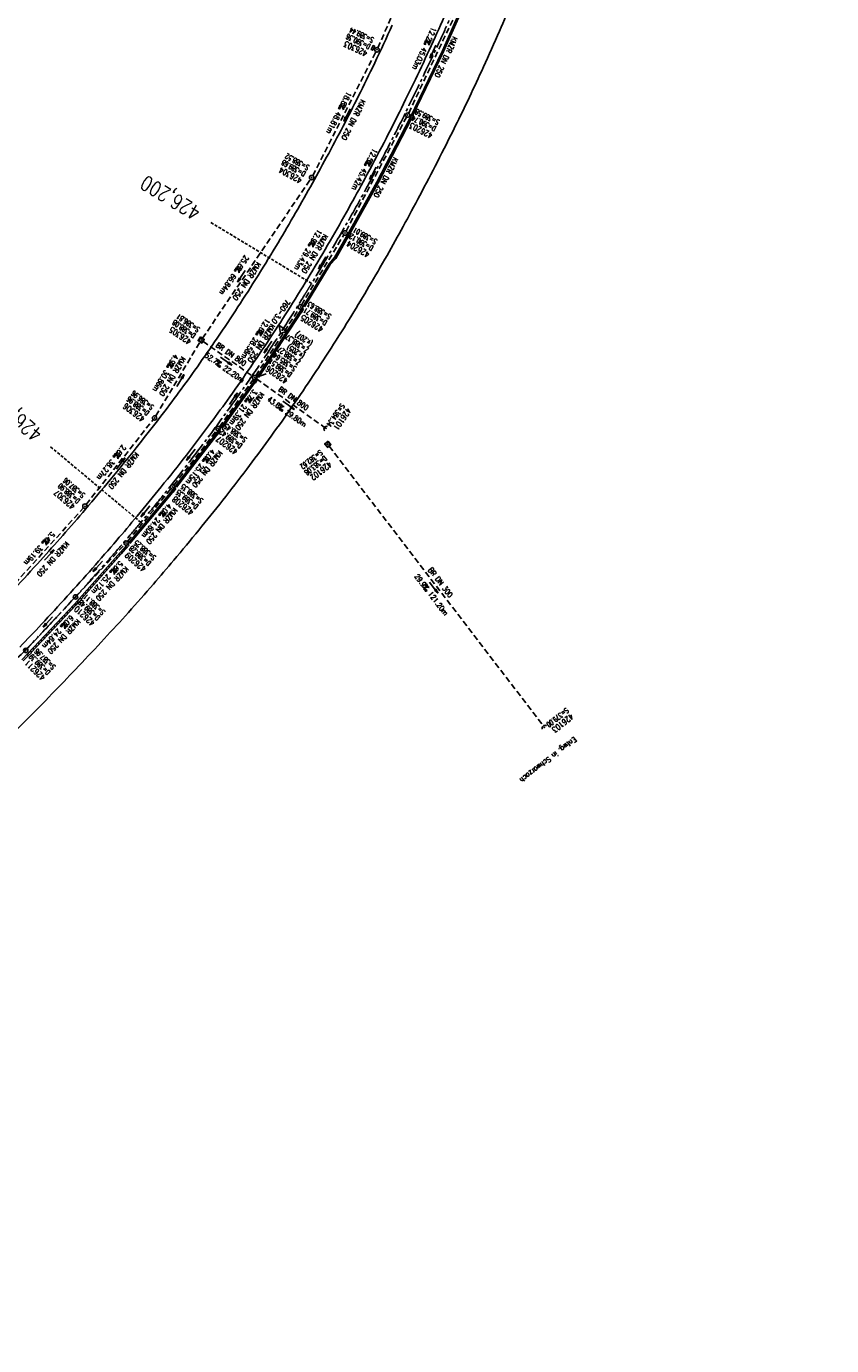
# Model space of a CAD drawing. Extents: x 450316 to 454644, y 428795 to 436505.
# Tile 89 of 256: x 453643 to 453917, y 431279 to 431728. Entities that reach past the tile are written whole.
import ezdxf
from ezdxf.enums import TextEntityAlignment as Align

# ---------------------------------------------------------------- set-up
doc = ezdxf.new("R2010")
doc.units = 0
doc.header["$LTSCALE"] = 2
doc.header["$MEASUREMENT"] = 0
for name, pattern in [('ACHSE', [5.5, 4, -0.5, 0.5, -0.5]), ('AUSGEZOGEN', [0]), ('GESTRICH-X2', [1.5, 1, -0.5]), ('GESTRICHELT', [0.75, 0.5, -0.25])]:
    doc.linetypes.add(name, pattern=pattern)
doc.layers.get('0').update_dxf_attribs({"linetype": 'CONTINUOUS'})
for name, color, linetype in [('13', 7, 'CONTINUOUS'), ('ACHSETOP', 1, 'ACHSE'), ('FBR', 8, 'CONTINUOUS'), ('HEKTOM', 1, 'GESTRICHELT'), ('KANAL', 7, 'GESTRICH-X2'), ('Netzknoten_PKT', 7, 'CONTINUOUS'), ('Netzknoten_PKT-NR', 7, 'CONTINUOUS'), ('Netzknoten_SIGNATUR', 7, 'CONTINUOUS'), ('PFEIL', 7, 'CONTINUOUS'), ('RINNE', 8, 'CONTINUOUS'), ('SCHACHTNR', 6, 'CONTINUOUS'), ('SCHRIFT', 7, 'AUSGEZOGEN'), ('SCHSYMBOL', 7, 'CONTINUOUS'), ('TEXTO', 4, 'CONTINUOUS'), ('TEXTU', 4, 'CONTINUOUS')]:
    doc.layers.add(name, color=color, linetype=linetype)
doc.styles.add('ROMANS', font='romans.shx', dxfattribs={"width": 0.8})

# ---------------------------------------------------------------- blocks, each defined once
blk = doc.blocks.new('40')
at = {"color": 0}
blk.add_arc((0.02, 0.31), 0.91, 192.5363, 347.4637, dxfattribs=at)
blk.add_point((0, 0), dxfattribs=at)
blk = doc.blocks.new('PROM')
blk.add_line((1.57, 1.82), (0.02, 0.02))
for centre, radius in [((0.32, 1.51), 0.317), ((0.94, 0.29), 0.283), ((1.64, 0.29), 0.283)]:
    blk.add_circle(centre, radius)
blk.add_arc((0.99, 2.68), 1.03, 239.1414, 303.3549)
blk = doc.blocks.new('PFEIL2')
at = {"color": 0}
for p, q in [((0.88, 0), (-2.4, -0.01)), ((0.88, -0.27), (0.88, 0.28)), ((0.88, 0.28), (2.43, 0.01)), ((0.91, 0.27), (0.88, 0.26)), ((0.97, 0.26), (0.88, 0.25)), ((1.02, 0.25), (0.88, 0.23)), ((1.07, 0.24), (0.88, 0.21)), ((1.13, 0.23), (0.88, 0.19)), ((1.18, 0.22), (0.88, 0.17)), ((1.24, 0.21), (0.88, 0.15)), ((1.29, 0.21), (0.88, 0.14)), ((1.34, 0.2), (0.88, 0.12)), ((1.4, 0.19), (0.88, 0.1)), ((1.45, 0.18), (0.88, 0.08)), ((1.51, 0.17), (0.88, 0.06)), ((1.56, 0.16), (0.88, 0.04)), ((1.61, 0.15), (0.88, 0.02)), ((1.67, 0.14), (0.88, 0.01)), ((1.72, 0.13), (0.88, -0.01)), ((1.78, 0.12), (0.88, -0.03)), ((1.83, 0.11), (0.88, -0.05)), ((1.88, 0.1), (0.88, -0.07)), ((1.94, 0.09), (0.88, -0.09)), ((2.05, 0.08), (0.88, -0.12)), ((1.99, 0.08), (0.88, -0.11)), ((2.1, 0.07), (0.88, -0.14)), ((2.15, 0.06), (0.88, -0.16)), ((2.21, 0.05), (0.88, -0.18)), ((2.26, 0.04), (0.88, -0.2)), ((2.32, 0.03), (0.88, -0.22)), ((2.37, 0.02), (0.88, -0.23)), ((2.42, 0.01), (0.88, -0.25)), ((2.43, 0.01), (0.88, -0.27))]:
    blk.add_line(p, q, dxfattribs=at)
blk = doc.blocks.new('20')
blk.add_lwpolyline([(-0.75, -0.75), (0.75, -0.75), (0.75, 0.75), (-0.75, 0.75)], close=True)
blk.add_circle((0, 0), 0.676)
blk.add_point((0, 0))
blk = doc.blocks.new('GST')
at = {"color": 0}
blk.add_circle((0, 0), 0.75, dxfattribs=at)
blk.add_point((0, 0), dxfattribs=at)
blk = doc.blocks.new('17')
blk.add_lwpolyline([(-0.76, -1.22), (0.75, -1.22), (0.75, -1.8), (-0.76, -1.8)], close=True)
blk.add_blockref('GST', (0, 0))
blk = doc.blocks.new('10')
blk.add_blockref('GST', (0, 0))
blk = doc.blocks.new('30S')
at = {"color": 0}
for p, q in [((-0.75, -0.58), (-0.75, 0)), ((-0.75, 0), (0.75, 0)), ((0.75, 0), (0.75, -0.58)), ((0.75, -0.58), (-0.75, -0.58))]:
    blk.add_line(p, q, dxfattribs=at)
blk.add_point((0, 0), dxfattribs=at)
blk = doc.blocks.new('13')
blk.add_lwpolyline([(0.76, 1.22), (-0.75, 1.22), (-0.75, 1.8), (0.76, 1.8)], close=True)
at = {"rotation": 180}
blk.add_blockref('GST', (0, 0), dxfattribs=at)
blk = doc.blocks.new('PKT')
at = {"color": 0}
blk.add_circle((0, 0), 0.15, dxfattribs=at)
blk.add_point((0, 0), dxfattribs=at)
blk = doc.blocks.new('Station_Netzknoten')
at = {"layer": 'Netzknoten_SIGNATUR'}
for p, q in [((-1.75, 0.5), (1.75, 0.5)), ((0, -1.5), (-1.75, 0.5)), ((0, -1.5), (1.75, 0.5))]:
    blk.add_line(p, q, dxfattribs=at)
blk.add_point((0, 0), dxfattribs=at)

msp = doc.modelspace()

# ---------------------------------------------------------------- linework, layer by layer
for points in [[(453660.03, 431532.31), (453661.05, 431533.42), (453661.47, 431533.03), (453660.46, 431531.92)], [(453642.99, 431514.21), (453644.04, 431515.29), (453644.46, 431514.89), (453643.41, 431513.81)]]:
    msp.add_lwpolyline(points, close=True)
at = {"layer": 'ACHSETOP', "flags": 128}
msp.add_lwpolyline([(451271.77, 435019.04, -0.000001), (451272.37, 435018.35, -0.000032), (451272.39, 435018.33), (451288.79, 434999.46, -0.000002), (451296.99, 434990.03, 0.000007), (451305.2, 434980.6, 0.000007), (451313.4, 434971.16, -0.000007), (451321.6, 434961.73, -0.000007), (451329.8, 434952.3, 0.000007), (451338, 434942.87, 0.000007), (451346.21, 434933.43, -0.000007), (451354.41, 434924, -0.000007), (451362.61, 434914.57, 0.000011), (451370.81, 434905.14, 0.000001), (451379.01, 434895.7, 0.000001), (451387.22, 434886.27), (451403.62, 434867.4), (451420.02, 434848.54), (451436.43, 434829.67, -0.000013), (451444.63, 434820.24, 0.000007), (451452.83, 434810.81, 0.000007), (451461.03, 434801.38, -0.000007), (451469.24, 434791.94, -0.000007), (451477.44, 434782.51, 0.000007), (451485.64, 434773.08, 0.000007), (451493.84, 434763.64, -0.000007), (451502.04, 434754.21, -0.000007), (451510.25, 434744.78, 0.000007), (451518.45, 434735.35, 0.000007), (451526.65, 434725.91, -0.000007), (451534.85, 434716.48, -0.000007), (451543.05, 434707.05, 0.000011), (451551.26, 434697.61, 0.000001), (451559.46, 434688.18, 0.000001), (451567.66, 434678.75), (451584.07, 434659.88, -0.000001), (451592.27, 434650.45, -0.000001), (451600.47, 434641.02, -0.000011), (451608.67, 434631.59, 0.000013), (451616.87, 434622.15), (451633.28, 434603.29), (451649.68, 434584.42, -0.000013), (451657.88, 434574.99, 0.000007), (451666.09, 434565.56, 0.000007), (451674.29, 434556.12, -0.000007), (451682.49, 434546.69, -0.000007), (451690.69, 434537.26, 0.000006), (451698.89, 434527.83), (451715.3, 434508.96, -0.000015), (451721.01, 434502.39, 0.000008), (451726.72, 434495.82, 0.000958), (451727.52, 434494.91, 0.000181), (451731.72, 434490.11, 0.003894), (451738.18, 434482.87, 0.00247), (451748.5, 434471.58, 0.003793), (451756.23, 434463.34, 0.003129), (451765.74, 434453.48, 0.00313), (451774.53, 434444.59, 0.003132), (451783.43, 434435.81, 0.003134), (451792.43, 434427.15, 0.003132), (451801.55, 434418.59, 0.003131), (451810.77, 434410.15, 0.00313), (451820.1, 434401.83, 0.003133), (451829.54, 434393.62, 0.003138), (451839.07, 434385.54, 0.003131), (451848.69, 434377.58, 0.003125), (451858.43, 434369.73, 0.003124), (451868.27, 434362, 0.00313), (451878.19, 434354.41, 0.003138), (451888.2, 434346.95, 0.003133), (451898.32, 434339.59, 0.003131), (451908.52, 434332.37, 0.003131), (451918.82, 434325.28, 0.003132), (451929.21, 434318.32, 0.003136), (451939.67, 434311.49, 0.00313), (451950.21, 434304.8, 0.003123), (451960.86, 434298.22, 0.003128), (451971.59, 434291.78, 0.003137), (451982.37, 434285.49, 0.003139), (451993.23, 434279.33, 0.003133), (452004.2, 434273.3, 0.003123), (452015.23, 434267.41, 0.003125), (452026.32, 434261.66, 0.003132), (452037.5, 434256.05, 0.003138), (452048.73, 434250.58, 0.003134), (452060.02, 434245.26, 0.003122), (452071.41, 434240.07, 0.003127), (452083.62, 434234.69, 0.003578), (452094.35, 434230.12, 0.002702), (452108.41, 434224.35, 0.004189), (452117.53, 434220.76, 0.00053), (452126.34, 434217.38, 0.001569), (452129.32, 434216.25, 0.000008), (452135.11, 434214.08, -0.000025), (452140.91, 434211.9), (452164.31, 434203.12, 0.000006), (452176.02, 434198.73, -0.000007), (452187.72, 434194.34), (452211.13, 434185.56), (452234.54, 434176.78, -0.000012), (452246.24, 434172.39, 0.000007), (452257.94, 434168, 0.000002), (452265.75, 434165.08, 0.000001), (452281.35, 434159.22, 0.000005), (452293.05, 434154.83, -0.000007), (452304.76, 434150.44, -0.000019), (452316.46, 434146.05, 0.000015), (452328.17, 434141.66, 0.000002), (452338.1, 434137.94, 0.000001), (452351.57, 434132.88, 0.000004), (452363.28, 434128.49, -0.000006), (452374.98, 434124.1, -0.00002), (452386.68, 434119.71, 0.00002), (452398.39, 434115.32, 0.000006), (452410.09, 434110.93, -0.000004), (452421.8, 434106.54, -0.000001), (452435.27, 434101.49, -0.000002), (452445.2, 434097.76, -0.000015), (452456.91, 434093.37, 0.000019), (452468.61, 434088.98, 0.000007), (452480.31, 434084.59, -0.000006), (452492.02, 434080.2, -0.000002), (452503.72, 434075.81, 0.000002), (452515.42, 434071.42, 0.000006), (452527.13, 434067.03, -0.000007), (452538.83, 434062.64, -0.000019), (452550.54, 434058.25, 0.000015), (452562.24, 434053.86, 0.000002), (452572.17, 434050.13, 0.000001), (452585.65, 434045.08, 0.000004), (452597.35, 434040.69, -0.000006), (452609.05, 434036.3, -0.00002), (452620.76, 434031.91, 0.00002), (452632.46, 434027.52, 0.000006), (452644.17, 434023.13, -0.000004), (452655.87, 434018.74, -0.000001), (452669.35, 434013.68, -0.000002), (452679.28, 434009.96, -0.000015), (452690.98, 434005.57, 0.000014), (452702.68, 434001.18, 0.000011), (452714.39, 433996.79, -0.000001), (452726.09, 433992.4, -0.000007), (452735.03, 433989.04, -0.000005), (452748.18, 433984.11, -0.000156), (452748.22, 433984.1, -0.000005), (452749.5, 433983.61, -0.004183), (452758.69, 433980.07, -0.002721), (452772.75, 433974.43, -0.005081), (452782.77, 433970.22, -0.003908), (452795.7, 433964.52, -0.003912), (452807.05, 433959.3, -0.003907), (452818.33, 433953.9, -0.003903), (452829.52, 433948.33, -0.003904), (452840.62, 433942.58, -0.003907), (452851.63, 433936.66, -0.003909), (452862.54, 433930.57, -0.003906), (452873.35, 433924.31, -0.003899), (452884.08, 433917.88, -0.003907), (452894.71, 433911.27, -0.003917), (452905.21, 433904.52, -0.003914), (452915.61, 433897.6, -0.003904), (452925.91, 433890.51, -0.003895), (452936.11, 433883.25, -0.003902), (452946.17, 433875.85, -0.003909), (452956.12, 433868.3, -0.003904), (452965.96, 433860.58, -0.003908), (452975.67, 433852.7, -0.00391), (452985.26, 433844.69, -0.003909), (452994.72, 433836.52, -0.003908), (453004.05, 433828.2, -0.003902), (453013.25, 433819.74, -0.003901), (453022.32, 433811.14, -0.003907), (453031.26, 433802.39, -0.003913), (453040.05, 433793.51, -0.003909), (453048.99, 433784.19, -0.00418), (453057.22, 433775.34, -0.003621), (453064.8, 433766.92, -0.003001), (453073.81, 433756.65, -0.003775), (453082.93, 433745.95, -0.004894), (453089.82, 433737.59, -0.004962), (453096.58, 433729.04, -0.003805), (453105.2, 433717.74, -0.003005), (453113.36, 433706.73, -0.003643), (453119.97, 433697.57, -0.004174), (453127.23, 433687.17, -0.004295), (453134.1, 433676.95, -0.003507), (453140.02, 433667.85, -0.002688), (453147.59, 433655.9, -0.003695), (453155.36, 433643.25, -0.00538), (453160.55, 433634.47, -0.005332), (453165.53, 433625.6, -0.003667), (453172.54, 433612.58, -0.002679), (453179.1, 433600.02, -0.003501), (453183.99, 433590.35, -0.004313), (453189.2, 433579.67, -0.003909), (453194.74, 433567.79, -0.003909), (453199.85, 433556.38, -0.003909), (453204.78, 433544.89, -0.003903), (453209.81, 433532.66, -0.004384), (453214.1, 433521.7, -0.003423), (453219.66, 433506.82, -0.005955), (453222.69, 433498.22, -0.000145), (453225.57, 433489.74, -0.000252), (453227.22, 433484.85, -0.000085), (453230.06, 433476.42, -0.000405), (453230.66, 433474.65, -0.003646), (453233.57, 433465.74, 0.00217), (453238.42, 433450.76, 0.000006), (453242.33, 433438.88, -0.000007), (453246.23, 433427.01, -0.000012), (453250.13, 433415.13, 0.000009), (453254.03, 433403.26, 0.003001), (453258.01, 433391.4, -0.003002), (453261.98, 433379.55, -0.003008), (453265.82, 433367.65, 0.003009), (453269.65, 433355.76, 0.00001), (453273.55, 433343.88, -0.000019), (453277.45, 433332.01), (453285.26, 433308.26, 0.000005), (453289.16, 433296.38, -0.000004), (453293.06, 433284.51, -0.000001), (453297.41, 433271.27, -0.000001), (453300.87, 433260.76, -0.00001), (453304.77, 433248.88, 0.000008), (453308.67, 433237.01, 0.000011), (453312.58, 433225.13, -0.000004), (453316.48, 433213.26, -0.000007), (453317.96, 433208.76, -0.000002), (453324.28, 433189.51, -0.00006), (453324.75, 433188.09, 0.000004), (453325.21, 433186.68, 0.001409), (453327.81, 433178.86, 0.000842), (453332.21, 433165.79, 0.002106), (453335.59, 433155.93, 0.001506), (453340.42, 433142.18, 0.001603), (453344.59, 433130.55, 0.001566), (453348.93, 433118.67, 0.00157), (453353.28, 433106.99, 0.001563), (453357.73, 433095.28, 0.001555), (453362.24, 433083.61, 0.001558), (453366.82, 433071.99, 0.001562), (453371.48, 433060.39, 0.001561), (453376.21, 433048.82, 0.001565), (453381.01, 433037.27, 0.001565), (453385.88, 433025.76, 0.001563), (453390.82, 433014.29, 0.001561), (453395.84, 433002.83, 0.001559), (453400.93, 432991.41, 0.00156), (453406.08, 432980.03, 0.001563), (453411.31, 432968.67, 0.001565), (453416.61, 432957.35, 0.001562), (453421.98, 432946.08, 0.001558), (453427.42, 432934.81, 0.001559), (453432.94, 432923.58, 0.001564), (453438.52, 432912.41, 0.001566), (453444.16, 432901.27, 0.001564), (453449.89, 432890.15, 0.001558), (453455.36, 432879.68, 0.001394), (453461.54, 432868.03, 0.001724), (453468.57, 432854.96, 0.002516), (453473.46, 432846.05, 0.001346), (453478.16, 432837.66, 0.000835), (453485.79, 432824.15, 0.000825), (453493.39, 432810.79, 0.001335), (453498.13, 432802.56, 0.002522), (453503.26, 432793.8, 0.001723), (453510.87, 432781.05, 0.001395), (453517.7, 432769.77, 0.001557), (453523.88, 432759.7, 0.001564), (453531.45, 432747.52, 0.002105), (453537.15, 432738.52, 0.001027), (453545.2, 432725.95, 0.001523), (453550.68, 432717.5, 0.000001), (453550.84, 432717.26, 0.000124), (453550.84, 432717.26, 0.000024), (453557.6, 432706.91, -0.000007), (453564.35, 432696.57, -0.000001), (453571.19, 432686.1, 0.000005), (453578.03, 432675.64, 0.000012), (453584.86, 432665.17, -0.000012), (453591.7, 432654.7, -0.000004), (453598.53, 432644.24, 0.000004), (453605.37, 432633.77, 0.000001), (453612.2, 432623.31, -0.000001), (453619.04, 432612.84, -0.000004), (453625.87, 432602.38, 0.000003), (453632.71, 432591.91), (453646.38, 432570.98, -0.000014), (453650.94, 432564, -0.000007), (453660.05, 432550.05, -0.002465), (453666.82, 432539.57, 0.002471), (453673.57, 432529.12, 0.002497), (453680.47, 432518.67, -0.002488), (453687.39, 432508.18, -0.000003), (453694.22, 432497.72, 0.000006), (453701.06, 432487.25), (453714.73, 432466.32, -0.000006), (453721.57, 432455.86, 0.000006), (453728.4, 432445.39, 0.000183), (453728.47, 432445.28, -0.000027), (453728.97, 432444.52, -0.003905), (453733.99, 432436.71, -0.002472), (453741.77, 432424.27, -0.005163), (453747.3, 432415.1, -0.003867), (453754.47, 432402.74, -0.003958), (453760.53, 432391.89, -0.003913), (453766.49, 432380.82, -0.003903), (453772.25, 432369.72, -0.003904), (453777.83, 432358.53, -0.003901), (453783.48, 432346.73, -0.004288), (453788.46, 432335.91, -0.003523), (453794.25, 432322.76, -0.004762), (453798.38, 432312.96, -0.001651), (453802.11, 432303.78, -0.002689), (453804.34, 432298.12, -0.001542), (453805.53, 432295.04, -0.000893), (453807.56, 432289.71, -0.005639), (453811.07, 432280.12, -0.003891), (453815.88, 432266.14, -0.00573), (453819.49, 432254.95, -0.005082), (453823.29, 432242.26, -0.004537), (453827.3, 432227.85, -0.006762), (453829.77, 432218.12, -0.001828), (453832.34, 432207.23, -0.002855), (453833.92, 432200.25, -0.000688), (453834.59, 432197.18, -0.000614), (453835.33, 432193.75, -0.005087), (453837.35, 432183.82, -0.003463), (453840.08, 432169.2, -0.004355), (453841.88, 432158.58, -0.003298), (453844.05, 432144.52, -0.003873), (453845.96, 432130.87, -0.004703), (453847.34, 432119.6, -0.004431), (453848.68, 432106.66, -0.004859), (453849.68, 432094.85, -0.001971), (453850.76, 432079.75, -0.003754), (453851.23, 432071.81, -0.000235), (453851.27, 432071.06, -0.000154), (453851.33, 432069.9, -0.005004), (453851.76, 432059.36, -0.003657), (453852.1, 432044.92, -0.006284), (453852.13, 432034.65, -0.00442), (453851.87, 432020.06, -0.004496), (453851.36, 432005.74, -0.005961), (453850.74, 431994.95, -0.004032), (453849.63, 431980.54, -0.005521), (453848.62, 431970.04, -0.000545), (453848.17, 431965.89, -0.00099), (453847.92, 431963.6, -0.002817), (453847.08, 431956.57, -0.001743), (453845.62, 431945.22, -0.004295), (453844.13, 431934.59, -0.003233), (453841.93, 431920.5, -0.003719), (453839.9, 431908.59, -0.003474), (453837.54, 431895.88, -0.003471), (453834.93, 431882.78, -0.003984), (453832.48, 431871.4, -0.002961), (453829.25, 431857.36, -0.00403), (453826.74, 431847.07, -0.001132), (453824.96, 431840.11, -0.001603), (453823.67, 431835.21, -0.002375), (453822.37, 431830.36, -0.001541), (453820.3, 431822.92, -0.005811), (453817.74, 431814.24, -0.003321), (453813, 431799.15, -0.004369), (453808.95, 431786.93, -0.004589), (453804.89, 431775.36, -0.004977), (453800.13, 431762.59, -0.00596), (453795.93, 431752.02, -0.002426), (453790.61, 431739.3, -0.004094), (453787.37, 431731.79, -0.000338), (453786.71, 431730.31, -0.000388), (453786.14, 431729.02, -0.004625), (453782.63, 431721.36, -0.002368), (453775.59, 431706.51, -0.004069), (453770.2, 431695.52, -0.003863), (453764.34, 431684.03, -0.004659), (453758.24, 431672.55, -0.005048), (453752.4, 431662.07, -0.002758), (453744.86, 431649, -0.004203), (453739.78, 431640.49, -0.000453), (453738.55, 431638.46, -0.00049), (453737.41, 431636.59, -0.004121), (453733.36, 431630.11, -0.00246), (453726.45, 431619.35, -0.006277), (453720.59, 431610.57, -0.004581), (453712.3, 431598.73, -0.005038), (453704.6, 431588.16, -0.005528), (453697.38, 431578.67, -0.004083), (453688.22, 431567.1, -0.005886), (453681.7, 431559.21, -0.001219), (453676.74, 431553.36, -0.002238), (453674.01, 431550.2, -0.001962), (453670.56, 431546.26, -0.001297), (453665.3, 431540.34, -0.004313), (453658.17, 431532.48, -0.003182), (453648.34, 431521.97, -0.004167), (453639.22, 431512.51, -0.00462), (453630.85, 431504.12, -0.002727), (453619.91, 431493.48, -0.004271), (453612.84, 431486.78, -0.000068), (453609.88, 431484.03, -0.000648), (453609.57, 431483.75, -0.000003), (453600.64, 431475.49, -0.000005), (453594.49, 431469.8), (453576.13, 431452.83), (453557.78, 431435.85), (453539.42, 431418.88), (453521.07, 431401.91, 0.000001), (453511.89, 431393.42, 0.000001), (453502.71, 431384.94, 0.000013), (453493.53, 431376.45, -0.000013), (453484.35, 431367.96, 0), (453475.18, 431359.48, 0), (453466, 431350.99), (453447.64, 431334.02, 0.000001), (453438.46, 431325.53, 0.000001), (453429.29, 431317.04, 0.000013), (453420.11, 431308.56, -0.000007), (453410.93, 431300.07, -0.000004), (453403.53, 431293.23, -0.000002), (453392.58, 431283.1, -0.00001), (453383.4, 431274.61, 0.000015), (453374.22, 431266.13, 0.000014), (453365.04, 431257.64, -0.000013), (453355.86, 431249.15, 0), (453343.63, 431237.84, -0.000001), (453337.51, 431232.18), (453319.15, 431215.21, 0.000001), (453309.98, 431206.72, 0.000001), (453300.8, 431198.24, 0.000013), (453291.62, 431189.75, -0.000013), (453282.44, 431181.26, -0.000001), (453273.27, 431172.78, -0.000001), (453264.09, 431164.29), (453245.73, 431147.32), (453227.38, 431130.34), (453209.02, 431113.37, 0.000014), (453199.84, 431104.89, -0.000009), (453190.66, 431096.4, -0.000019), (453181.49, 431087.91, 0.000019), (453172.31, 431079.43, 0.000009), (453163.13, 431070.94, -0.000008), (453153.95, 431062.45), (453135.6, 431045.48, 0.000009), (453134.86, 431044.8, 0.000002), (453130.42, 431040.69, 0.002804), (453126.11, 431036.66, 0.001372), (453117.38, 431028.36, 0.005333), (453110.16, 431021.31, 0.003613), (453099.69, 431010.7, 0.004216), (453091.36, 431002.01, 0.003913), (453082.55, 430992.5, 0.00391), (453074.2, 430983.2, 0.003911), (453066, 430973.77, 0.003912), (453057.94, 430964.21, 0.003915), (453050.03, 430954.53, 0.00391), (453042.29, 430944.73, 0.003905), (453034.68, 430934.8, 0.003908), (453027.23, 430924.75, 0.003912), (453019.95, 430914.6, 0.003918), (453012.83, 430904.33, 0.003918), (453005.87, 430893.95, 0.003907), (452999.07, 430883.47, 0.0039), (452992.43, 430872.86, 0.003908), (452985.95, 430862.15, 0.00392), (452979.66, 430851.37, 0.00392), (452973.54, 430840.5, 0.003904), (452967.57, 430829.49, 0.003903), (452961.77, 430818.39, 0.003916), (452956.17, 430807.24, 0.00392), (452950.74, 430796, 0.00391), (452945.47, 430784.65, 0.003904), (452940.39, 430773.22, 0.00391), (452935.48, 430761.73, 0.003913), (452930.76, 430750.17, 0.003909), (452926.22, 430738.51, 0.003913), (452921.86, 430726.79, 0.003918), (452917.69, 430715.02, 0.003913), (452913.7, 430703.18, 0.003909), (452909.89, 430691.26, 0.003904), (452906.27, 430679.29, 0.003908), (452902.84, 430667.28, 0.003914), (452899.6, 430655.21, 0.003911), (452896.55, 430643.09, 0.003914), (452893.69, 430630.91, 0.003917), (452891.02, 430618.71, 0.003911), (452890.73, 430617.31, 0.000237), (452886.25, 430594.17, 0.007575), (452884.76, 430585.79, 0.003906), (452882.25, 430569.49)], format="xyb", dxfattribs=at)
at = {"layer": 'FBR', "flags": 128}
for points in [[(453291.49, 431192.36, -0.000001), (453311.41, 431210.82, -0.000243)], [(453575.99, 431475.69, -0.000002), (453561.64, 431462.4, -0.000009)], [(453599.36, 431450.78, -0.000004), (453583.57, 431436.14, -0.000021)], [(453808.13, 431736.75, -0.002952), (453803.67, 431726.34, -0.003706), (453798.24, 431714.13, -0.004378), (453793.48, 431703.87, -0.004282), (453788.67, 431693.96, -0.00349), (453782.57, 431681.88, -0.003054), (453776.62, 431670.46, -0.003278), (453770.94, 431659.9, -0.004203), (453765.45, 431650.04, -0.003873), (453759.31, 431639.43, -0.004989), (453753.44, 431629.67, -0.004287), (453746.39, 431618.45, -0.004921), (453739.49, 431607.9, -0.004951), (453732.43, 431597.55, -0.005022), (453725.15, 431587.32, -0.005063), (453717.72, 431577.32, -0.004319), (453709.55, 431566.74, -0.004451), (453701.45, 431556.62, -0.003632), (453692.92, 431546.32, -0.004537), (453685.96, 431538.19, -0.003835), (453677.46, 431528.59, -0.004044), (453669.26, 431519.61, -0.002538), (453660.55, 431510.32, -0.002805), (453652.59, 431502.01, -0.00261), (453643.63, 431492.86, -0.003842), (453637.46, 431486.72, -0.003063)], [(453640.5, 431516.78, 0.004389), (453647.91, 431524.56, 0.003648), (453656.68, 431534.07, 0.003471), (453665.25, 431543.65, 0.003552), (453673.5, 431553.12, 0.003888), (453680.4, 431561.29, 0.003215), (453688.6, 431571.28, 0.005167), (453697.21, 431582.13, 0.005252), (453705.45, 431592.98, 0.005027), (453711.98, 431601.96, 0.004478), (453719.12, 431612.16, 0.004885), (453726.66, 431623.4, 0.005377), (453733.3, 431633.74, 0.00485), (453740.2, 431644.98, 0.00484), (453746.89, 431656.37, 0.003421), (453753.07, 431667.3, 0.003635), (453758.74, 431677.67, 0.004191), (453765.24, 431690.02, 0.004492), (453771.1, 431701.64, 0.004116), (453776.45, 431712.7, 0.003982), (453781.79, 431724.23, 0.003758), (453786.76, 431735.41, 0.003961)], [(453767.25, 431728.35, -0.004246), (453761.25, 431715.52, -0.004731), (453755.66, 431704.09, -0.003982), (453750.5, 431693.99, -0.003778), (453744.89, 431683.42, -0.003539), (453739.38, 431673.4, -0.003465), (453733.62, 431663.25, -0.004773), (453727.6, 431653.05, -0.004287), (453720.69, 431641.82, -0.005015), (453713.87, 431631.17, -0.004991), (453706.8, 431620.61, -0.004522), (453700.08, 431610.97, -0.005054), (453693.9, 431602.46, -0.004541), (453687.34, 431593.79, -0.004233), (453680.15, 431584.61, -0.004215), (453671.28, 431573.67, -0.004548), (453662.88, 431563.68, -0.003384), (453655.16, 431554.79, -0.003481), (453647.54, 431546.25, -0.003866), (453638.63, 431536.57, -0.004043)], [(453355.81, 431225.46, -0.000003), (453339.08, 431210.12, -0.000167)], [(453595.08, 431493.37, -0.000009), (453582.21, 431481.45, -0.000019)], [(453580.25, 431433.07, -0.000016), (453570.29, 431423.84, -0.000019)]]:
    msp.add_lwpolyline(points, format="xyb", dxfattribs=at)
msp.add_lwpolyline([(453641.27, 431512.41), (453659.15, 431531.37), (453674.72, 431548.94), (453676.78, 431551.32), (453691.09, 431568.51), (453692.7, 431570.49), (453707.89, 431590.12), (453720.47, 431607.54), (453736.15, 431631.46), (453745.75, 431647.19), (453747.62, 431649.35), (453752.44, 431657.78), (453761.97, 431674.95), (453773.32, 431696.89), (453784.26, 431719.59), (453793.46, 431740.65)], dxfattribs=at)
at = {"layer": 'HEKTOM'}
for p, q in [((453739.78, 431640.5), (453705.56, 431661.22)), ((453681.69, 431559.22), (453651.03, 431584.91))]:
    msp.add_line(p, q, dxfattribs=at)
at = {"layer": 'KANAL'}
for p, q in [((453762.34, 431720.66), (453781.25, 431763.81)), ((453772.81, 431698.47), (453791.44, 431737.81)), ((453740.16, 431677.19), (453761.69, 431719.31)), ((453751.5, 431658.34), (453772.12, 431697.12)), ((453702.66, 431621.84), (453739.38, 431675.91)), ((453736.31, 431633.16), (453750.78, 431657.03)), ((453720.81, 431609.12), (453735.5, 431631.87)), ((453686.78, 431595.41), (453701.84, 431620.59)), ((453702.84, 431620.81), (453719.81, 431608.91)), ((453708.41, 431591.69), (453719.97, 431607.88)), ((453721.03, 431608.06), (453744.06, 431591.62)), ((453663.12, 431565.31), (453685.91, 431594.19)), ((453692.94, 431571.88), (453707.53, 431590.5)), ((453745.75, 431585.16), (453818.5, 431490.13)), ((453677.16, 431552.75), (453692, 431570.69)), ((453636.91, 431536.19), (453662.16, 431564.16)), ((453660, 431534.41), (453676.16, 431551.62)), ((453643.06, 431516.22), (453658.97, 431533.31))]:
    msp.add_line(p, q, dxfattribs=at)
at = {"layer": 'RINNE'}
for p, q in [((453787.18, 431726.28), (453787.44, 431725.62)), ((453787.74, 431727.57), (453788, 431726.91)), ((453784.91, 431721.09), (453785.17, 431720.43)), ((453785.48, 431722.39), (453785.74, 431721.73)), ((453786.04, 431723.68), (453786.3, 431723.03)), ((453786.61, 431724.98), (453786.87, 431724.32)), ((453783.16, 431717.33), (453783.41, 431716.69)), ((453783.76, 431718.56), (453784.01, 431717.92)), ((453784.35, 431719.8), (453784.6, 431719.15)), ((453780.79, 431712.41), (453781.04, 431711.77)), ((453781.39, 431713.64), (453781.64, 431713)), ((453781.98, 431714.87), (453782.23, 431714.23)), ((453782.57, 431716.1), (453782.82, 431715.46)), ((453778.42, 431707.49), (453778.67, 431706.85)), ((453779.02, 431708.72), (453779.27, 431708.08)), ((453779.61, 431709.95), (453779.86, 431709.31)), ((453780.2, 431711.18), (453780.45, 431710.54)), ((453776.65, 431703.8), (453776.9, 431703.16)), ((453777.24, 431705.03), (453777.49, 431704.39)), ((453777.83, 431706.26), (453778.08, 431705.62)), ((453774.28, 431698.88), (453774.53, 431698.25)), ((453774.87, 431700.11), (453775.12, 431699.48)), ((453775.46, 431701.34), (453775.71, 431700.71)), ((453776.05, 431702.57), (453776.3, 431701.94)), ((453771.86, 431694.08), (453772.11, 431693.46)), ((453772.47, 431695.26), (453772.72, 431694.64)), ((453773.08, 431696.44), (453773.33, 431695.82)), ((453770.03, 431690.53), (453770.27, 431689.91)), ((453770.64, 431691.71), (453770.88, 431691.09)), ((453771.25, 431692.89), (453771.49, 431692.28)), ((453767.58, 431685.8), (453767.83, 431685.18)), ((453768.2, 431686.99), (453768.44, 431686.37)), ((453768.81, 431688.17), (453769.05, 431687.55)), ((453769.42, 431689.35), (453769.66, 431688.73)), ((453765.14, 431681.08), (453765.38, 431680.46)), ((453765.75, 431682.26), (453765.99, 431681.64)), ((453766.36, 431683.44), (453766.6, 431682.82)), ((453766.97, 431684.62), (453767.22, 431684)), ((453762.69, 431676.35), (453762.94, 431675.73)), ((453763.31, 431677.53), (453763.55, 431676.91)), ((453763.92, 431678.71), (453764.16, 431678.09)), ((453764.53, 431679.89), (453764.77, 431679.27)), ((453760.4, 431672.12), (453760.59, 431671.44)), ((453761.09, 431673.35), (453761.28, 431672.67)), ((453761.77, 431674.59), (453761.97, 431673.91)), ((453762.08, 431675.17), (453762.32, 431674.55)), ((453757.65, 431667.17), (453757.85, 431666.49)), ((453758.34, 431668.41), (453758.54, 431667.73)), ((453759.03, 431669.64), (453759.22, 431668.96)), ((453759.71, 431670.88), (453759.91, 431670.2)), ((453755.6, 431663.46), (453755.79, 431662.78)), ((453756.28, 431664.7), (453756.48, 431664.02)), ((453756.97, 431665.93), (453757.16, 431665.25)), ((453752.85, 431658.51), (453753.05, 431657.83)), ((453753.54, 431659.75), (453753.73, 431659.07)), ((453754.22, 431660.99), (453754.42, 431660.31)), ((453754.91, 431662.22), (453755.1, 431661.54)), ((453750.08, 431653.65), (453750.27, 431652.98)), ((453750.78, 431654.86), (453750.97, 431654.19)), ((453751.47, 431656.08), (453751.66, 431655.41)), ((453747.36, 431649.05), (453747.51, 431648.45)), ((453748, 431650.02), (453748.19, 431649.35)), ((453748.7, 431651.23), (453748.89, 431650.56)), ((453749.39, 431652.44), (453749.58, 431651.77)), ((453744.28, 431644.78), (453744.44, 431644.11)), ((453745.01, 431645.99), (453745.17, 431645.32)), ((453745.75, 431647.19), (453745.92, 431646.5)), ((453746.56, 431648.12), (453746.7, 431647.52)), ((453742.07, 431641.16), (453742.23, 431640.48)), ((453742.8, 431642.37), (453742.97, 431641.69)), ((453743.54, 431643.57), (453743.7, 431642.9)), ((453739.12, 431636.33), (453739.29, 431635.64)), ((453739.86, 431637.54), (453740.02, 431636.85)), ((453740.59, 431638.75), (453740.76, 431638.06)), ((453741.33, 431639.95), (453741.49, 431639.27)), ((453736.17, 431631.5), (453736.17, 431631.5)), ((453736.18, 431631.46), (453736.34, 431630.82)), ((453736.91, 431632.71), (453736.91, 431632.71)), ((453737.65, 431633.92), (453737.81, 431633.22)), ((453738.38, 431635.12), (453738.55, 431634.43)), ((453733.17, 431626.91), (453733.33, 431626.24)), ((453733.92, 431628.06), (453734.08, 431627.38)), ((453734.67, 431629.21), (453734.83, 431628.53)), ((453735.42, 431630.35), (453735.59, 431629.67)), ((453730.16, 431622.33), (453730.32, 431621.65)), ((453730.91, 431623.47), (453731.08, 431622.8)), ((453731.66, 431624.62), (453731.83, 431623.94)), ((453732.42, 431625.77), (453732.58, 431625.09)), ((453727.16, 431617.74), (453727.32, 431617.07)), ((453727.91, 431618.88), (453728.07, 431618.21)), ((453728.66, 431620.03), (453728.82, 431619.36)), ((453729.41, 431621.18), (453729.57, 431620.51)), ((453724.15, 431613.15), (453724.31, 431612.48)), ((453724.9, 431614.3), (453725.06, 431613.63)), ((453725.65, 431615.44), (453725.81, 431614.78)), ((453726.4, 431616.59), (453726.57, 431615.92)), ((453721.9, 431609.71), (453722.06, 431609.05)), ((453722.65, 431610.86), (453722.81, 431610.19)), ((453723.4, 431612), (453723.56, 431611.34)), ((453718.08, 431604.22), (453718.23, 431603.58)), ((453718.85, 431605.29), (453719, 431604.65)), ((453719.62, 431606.36), (453719.77, 431605.72)), ((453720.39, 431607.42), (453720.54, 431606.79)), ((453715, 431599.96), (453715.15, 431599.31)), ((453715.77, 431601.02), (453715.92, 431600.38)), ((453716.54, 431602.09), (453716.69, 431601.45)), ((453717.31, 431603.16), (453717.46, 431602.52)), ((453711.91, 431595.69), (453712.07, 431595.04)), ((453712.68, 431596.75), (453712.84, 431596.11)), ((453713.45, 431597.82), (453713.61, 431597.18)), ((453714.22, 431598.89), (453714.38, 431598.25)), ((453708.83, 431591.42), (453708.84, 431591.37)), ((453709.6, 431592.49), (453709.76, 431591.84)), ((453710.37, 431593.55), (453710.53, 431592.91)), ((453711.14, 431594.62), (453711.3, 431593.98)), ((453705.67, 431587.25), (453705.76, 431586.54)), ((453706.53, 431588.36), (453706.62, 431587.65)), ((453707.4, 431589.48), (453707.49, 431588.77)), ((453708.14, 431590.03), (453708.21, 431589.71)), ((453702.2, 431582.77), (453702.3, 431582.06)), ((453703.07, 431583.89), (453703.16, 431583.18)), ((453703.94, 431585.01), (453704.03, 431584.3)), ((453704.8, 431586.13), (453704.89, 431585.42)), ((453698.74, 431578.3), (453698.83, 431577.58)), ((453699.61, 431579.42), (453699.7, 431578.7)), ((453700.47, 431580.54), (453700.56, 431579.82)), ((453701.34, 431581.65), (453701.43, 431580.94)), ((453694.42, 431572.71), (453694.51, 431571.99)), ((453695.28, 431573.82), (453695.37, 431573.11)), ((453696.15, 431574.94), (453696.24, 431574.23)), ((453697.01, 431576.06), (453697.1, 431575.35)), ((453697.88, 431577.18), (453697.97, 431576.47)), ((453690.94, 431568.33), (453691.02, 431567.68)), ((453691.81, 431569.4), (453691.9, 431568.73)), ((453692.73, 431570.13), (453692.77, 431569.78)), ((453693.55, 431571.59), (453693.58, 431571.38)), ((453687.44, 431564.13), (453687.53, 431563.49)), ((453688.32, 431565.18), (453688.4, 431564.54)), ((453689.19, 431566.23), (453689.27, 431565.59)), ((453690.07, 431567.28), (453690.15, 431566.64)), ((453683.95, 431559.93), (453684.03, 431559.3)), ((453684.82, 431560.98), (453684.9, 431560.35)), ((453685.7, 431562.03), (453685.78, 431561.4)), ((453686.57, 431563.08), (453686.65, 431562.44)), ((453680.45, 431555.73), (453680.53, 431555.11)), ((453681.33, 431556.78), (453681.41, 431556.16)), ((453682.2, 431557.83), (453682.28, 431557.2)), ((453683.07, 431558.88), (453683.15, 431558.25)), ((453676.08, 431550.51), (453676.16, 431549.87)), ((453677.83, 431552.58), (453677.89, 431552.12)), ((453678.7, 431553.63), (453678.78, 431553.01)), ((453679.58, 431554.68), (453679.66, 431554.06)), ((453672.56, 431546.5), (453672.64, 431545.82)), ((453673.44, 431547.5), (453673.52, 431546.82)), ((453674.32, 431548.49), (453674.4, 431547.81)), ((453675.2, 431549.5), (453675.28, 431548.82)), ((453668.15, 431541.53), (453668.24, 431540.85)), ((453669.03, 431542.53), (453669.12, 431541.85)), ((453669.91, 431543.52), (453670, 431542.84)), ((453670.79, 431544.51), (453670.88, 431543.84)), ((453671.67, 431545.51), (453671.76, 431544.83)), ((453664.62, 431537.56), (453664.71, 431536.88)), ((453665.51, 431538.55), (453665.59, 431537.87)), ((453666.39, 431539.54), (453666.47, 431538.86)), ((453667.27, 431540.54), (453667.35, 431539.86)), ((453661.1, 431533.58), (453661.13, 431533.37)), ((453661.98, 431534.57), (453662.07, 431533.89)), ((453662.86, 431535.57), (453662.95, 431534.89)), ((453663.74, 431536.56), (453663.83, 431535.88)), ((453656.67, 431528.75), (453656.76, 431528.09)), ((453657.56, 431529.7), (453657.65, 431529.03)), ((453658.45, 431530.64), (453658.53, 431529.98)), ((453659.34, 431531.59), (453659.42, 431530.92)), ((453660.28, 431532.11), (453660.3, 431531.91)), ((453652.23, 431524.04), (453652.32, 431523.38)), ((453653.12, 431524.99), (453653.21, 431524.32)), ((453654.01, 431525.93), (453654.09, 431525.26)), ((453654.9, 431526.87), (453654.98, 431526.2)), ((453655.79, 431527.81), (453655.87, 431527.15)), ((453647.79, 431519.33), (453647.88, 431518.66)), ((453648.68, 431520.28), (453648.77, 431519.61)), ((453649.57, 431521.22), (453649.66, 431520.55)), ((453650.46, 431522.16), (453650.54, 431521.49)), ((453651.35, 431523.1), (453651.43, 431522.43)), ((453643.35, 431514.62), (453643.35, 431514.62)), ((453644.24, 431515.57), (453644.31, 431515.02)), ((453645.13, 431516.51), (453645.22, 431515.83)), ((453646.02, 431517.45), (453646.1, 431516.78)), ((453646.91, 431518.39), (453646.99, 431517.72))]:
    msp.add_line(p, q, dxfattribs=at)
for points in [[(453761.97, 431674.95), (453773.32, 431696.89), (453784.26, 431719.59), (453793.46, 431740.65)], [(453774.27, 431697.72), (453784.71, 431719.38), (453792.55, 431737.32)], [(453752.89, 431657.55), (453762.41, 431674.71), (453773.61, 431696.37)], [(453745.75, 431647.19), (453747.62, 431649.35), (453752.44, 431657.78), (453761.97, 431674.95)], [(453737.38, 431632.49), (453746.16, 431646.89), (453748.02, 431649.03), (453752.14, 431656.24)], [(453707.89, 431590.12), (453720.47, 431607.54), (453736.15, 431631.46), (453745.75, 431647.19), (453747.62, 431649.35)], [(453721.7, 431608.51), (453736.59, 431631.21)], [(453709.22, 431591.1), (453720.85, 431607.21), (453720.88, 431607.25)], [(453641.27, 431512.41), (453659.15, 431531.37), (453674.72, 431548.94), (453676.78, 431551.32), (453691.09, 431568.51), (453692.7, 431570.49), (453707.89, 431590.12)], [(453693.86, 431571.15), (453708.28, 431589.8)], [(453708.28, 431589.8), (453708.34, 431589.88)], [(453678.01, 431552.02), (453691.47, 431568.19), (453692.93, 431569.97)], [(453661.39, 431533.13), (453675.07, 431548.57), (453677.05, 431550.86)], [(453644.39, 431514.95), (453659.55, 431531.06), (453660.4, 431532.01)], [(453641.7, 431512.1), (453643.35, 431513.86)]]:
    msp.add_lwpolyline(points, dxfattribs=at)
at = {"layer": 'SCHACHTNR'}
msp.add_line((453721.18, 431608.63), (453724.36, 431609.79), dxfattribs=at)

# ---------------------------------------------------------------- block references
for p, rotation in [((453735.92, 431632.5), 58.08199999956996), ((453720.41, 431608.49), 55.56599999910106), ((453707.98, 431591.09), 53.68360000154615), ((453692.48, 431571.28), 51.46980000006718), ((453676.67, 431552.18), 49.28590000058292), ((453659.49, 431533.85), 47.5270999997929), ((453642.57, 431515.66), 45.85269999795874)]:
    msp.add_blockref('GST', p, dxfattribs=dict(rotation=rotation))
at = {"layer": '13'}
for p, rotation in [((453736.15, 431631.46), 57.27794088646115), ((453720.47, 431607.54), 56.95018911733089), ((453707.89, 431590.12), 54.55663987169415), ((453692.7, 431570.49), 51.69676193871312), ((453676.78, 431551.32), 49.03939439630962)]:
    msp.add_blockref('30S', p, dxfattribs=dict(at, rotation=rotation))
at = {"layer": 'Netzknoten_PKT'}
msp.add_blockref('PKT', (453729.98, 431624.77), dxfattribs=at)
at = {"layer": 'Netzknoten_SIGNATUR', "rotation": 326.9457078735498}
msp.add_blockref('Station_Netzknoten', (453729.98, 431624.77), dxfattribs=at)
at = {"layer": 'PFEIL'}
for p, rotation in [((453781.08, 431719.33), 244.6703), ((453751.81, 431697.79), 242.9231), ((453760.67, 431677.96), 242.0014), ((453743.44, 431647.45), 238.8052), ((453715.9, 431642.91), 235.7931), ((453724.92, 431618.86), 237.1483), ((453710.75, 431614.04), 324.9579), ((453695.17, 431607.48), 59.09130000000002), ((453713.21, 431601.31), 54.4536), ((453731.96, 431599.02), 324.4934), ((453698.68, 431582.19), 231.9658), ((453674.85, 431579.25), 51.71200000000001), ((453683.26, 431562.96), 230.3758), ((453650.57, 431548.12), 47.9063), ((453667.08, 431544.25), 226.8488), ((453781.33, 431537.02), 307.4431), ((453650.08, 431525.35), 227.0651)]:
    msp.add_blockref('PFEIL2', p, dxfattribs=dict(at, rotation=rotation))
at = {"layer": 'SCHSYMBOL'}
for name, p, rotation in [('17', (453762.03, 431719.98), 244.6213), ('13', (453772.48, 431697.78), 243.5068), ('10', (453739.81, 431676.52), 241.0439), ('13', (453751.16, 431657.67), 240.2574), ('20', (453702.23, 431621.24), 235.5874), ('10', (453686.38, 431594.76), 232.7918), ('40', (453744.67, 431591.18), 235.519), ('20', (453745.28, 431585.75), 218.6174407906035), ('10', (453662.67, 431564.73), 229.3207), ('40', (453818.97, 431489.52), 222.8388031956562)]:
    msp.add_blockref(name, p, dxfattribs=dict(at, rotation=rotation))
at = {"layer": 'TEXTU'}
for p, rotation in [((453778.78, 431723.7), 244.6702999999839), ((453749.75, 431701.79), 242.923099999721), ((453758.6, 431682.51), 242.0013999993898), ((453739.58, 431655.12), 238.8051999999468), ((453714.51, 431646.47), 235.7931000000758), ((453721.79, 431624.85), 237.1482999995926), ((453691.4, 431613.81), 239.0913000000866), ((453706.98, 431613.02), 324.9579), ((453718.13, 431602.06), 234.45359999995), ((453728.18, 431598.03), 324.4934), ((453673.41, 431583.2), 231.7120000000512), ((453703.73, 431581.75), 231.9657999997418), ((453688.95, 431563.31), 230.3757999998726), ((453649.17, 431553.82), 227.9062999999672), ((453672.35, 431543.91), 226.8487999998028), ((453777.43, 431537.19), 307.4431), ((453655.55, 431525.41), 227.0651000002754)]:
    msp.add_blockref('PROM', p, dxfattribs=dict(at, rotation=rotation))

# ---------------------------------------------------------------- texts
at = {"layer": 'HEKTOM', "style": 'ROMANS', "width": 0.8}
for s, rotation, p in [('426,200', 148.7845, (453702.59, 431665.94)), ('426,300', 140.0451, (453648.81, 431590.03))]:
    msp.add_text(s, height=5, rotation=rotation, dxfattribs=at).set_placement(p)
at = {"layer": 'Netzknoten_PKT-NR', "style": 'ROMANS', "width": 0.75}
msp.add_text('760-3.0', height=1.8, rotation=236.081, dxfattribs=at).set_placement((453726.05, 431627.6), align=Align.RIGHT)
at = {"layer": 'SCHACHTNR', "style": 'ROMANS'}
for s, height, rotation, width, p in [('S=389.44', 1.8, 154.6213, 0.6, (453761.16, 431723.94)), ('426303', 2, 154.6213, 0.7, (453759, 431719.44)), ('D=390.36', 1.8, 154.6213, 0.6, (453760.06, 431721.69)), ('S=389.58', 1.8, 153.5068, 0.6, (453783.47, 431696.01)), ('426203', 2, 153.5068, 0.7, (453781.22, 431691.54)), ('D=390.74', 1.8, 153.5068, 0.6, (453782.35, 431693.76)), ('D=389.68', 1.8, 151.0439, 0.6, (453737.97, 431678.34)), ('S=388.52', 1.8, 151.0439, 0.6, (453739.19, 431680.53)), ('426304', 2, 151.0439, 0.7, (453736.75, 431676.16)), ('S=389.01', 1.8, 150.2574, 0.6, (453762.25, 431655.29)), ('426204', 2, 150.2574, 0.7, (453759.75, 431650.95)), ('D=390.12', 1.8, 150.2574, 0.6, (453761, 431653.1)), ('S=388.63', 1.8, 148.082, 0.6, (453746.61, 431629.77)), ('D=388.08', 1.8, 145.5874, 0.6, (453700.56, 431623.22)), ('S=386.81', 1.8, 145.5874, 0.6, (453701.97, 431625.28)), ('426205', 2, 148.082, 0.7, (453743.99, 431625.52)), ('D=389.71', 1.8, 148.082, 0.6, (453745.3, 431627.65)), ('426305', 2, 145.5874, 0.7, (453699.16, 431621.16)), ('(v.207)', 1.8, 145.566, 0.6, (453740.32, 431620.5)), ('Z=388.37', 1.8, 145.566, 0.6, (453738.95, 431618.34)), ('(v.205)', 1.8, 145.566, 0.6, (453737.56, 431616.22)), ('D=389.51', 1.8, 145.566, 0.6, (453733.38, 431609.94)), ('S=385.64', 1.8, 145.566, 0.6, (453734.78, 431612)), ('Z=388.27', 1.8, 145.566, 0.6, (453736.19, 431614.06)), ('426206', 2, 145.566, 0.7, (453731.97, 431607.88)), ('D=388.96', 1.8, 142.7917, 0.6, (453684.81, 431596.84)), ('S=386.96', 1.8, 142.7917, 0.6, (453686.31, 431598.81)), ('S=384.34', 1.8, 235.519, 0.6, (453749.76, 431599.82)), ('426306', 2, 142.7917, 0.7, (453683.31, 431594.84)), ('426101', 2, 235.519, 0.7, (453751.82, 431598.41)), ('S=388.45', 1.8, 143.6836, 0.6, (453717.94, 431587.75)), ('426207', 2, 143.6836, 0.7, (453714.97, 431583.72)), ('D=389.42', 1.8, 143.6836, 0.6, (453716.44, 431585.72)), ('S=382.62', 1.8, 218.0066, 0.6, (453742.63, 431584)), ('D=383.08', 1.8, 218.0066, 0.6, (453744.15, 431582.03)), ('426102', 2, 218.0066, 0.7, (453745.7, 431580.07)), ('S=387.06', 1.8, 139.3207, 0.6, (453662.88, 431568.78)), ('426307', 2, 139.3207, 0.7, (453659.59, 431565)), ('D=388.90', 1.8, 139.3207, 0.6, (453661.22, 431566.88)), ('D=389.35', 1.8, 141.4698, 0.6, (453701.49, 431564.98)), ('S=388.35', 1.8, 141.4698, 0.6, (453703.06, 431566.95)), ('426208', 2, 141.4698, 0.7, (453699.93, 431563.04)), ('S=388.25', 1.8, 139.2859, 0.6, (453687.01, 431547.54)), ('426209', 2, 139.2859, 0.7, (453683.73, 431543.73)), ('D=389.28', 1.8, 139.2859, 0.6, (453685.39, 431545.64)), ('S=388.11', 1.8, 137.5271, 0.6, (453669.7, 431528.92)), ('426210', 2, 137.5271, 0.7, (453666.32, 431525.23)), ('D=389.48', 1.8, 137.5271, 0.6, (453668.01, 431527.07)), ('S=387.96', 1.8, 135.8528, 0.6, (453652.86, 431510.26)), ('426211', 2, 135.8528, 0.7, (453649.39, 431506.67)), ('D=389.39', 1.8, 135.8528, 0.6, (453651.11, 431508.45)), ('S=379.00', 1.8, 218.1437, 0.6, (453826.39, 431496.26)), ('426103', 2, 218.1437, 0.7, (453827.95, 431494.28))]:
    msp.add_text(s, height=height, rotation=rotation, dxfattribs=dict(at, width=width)).set_placement(p)
at = {"layer": 'SCHRIFT', "style": 'ROMANS', "width": 0.8}
msp.add_text('Entwg. in Schwarzach', height=1.8, rotation=217.6594, dxfattribs=at).set_placement((453829.09, 431486.36))
at = {"layer": 'TEXTO', "style": 'ROMANS', "width": 0.75}
for s, rotation, p in [('KMZR DN 250', 244.6703, (453784.72, 431717.88)), ('KMZR DN 250', 242.9231, (453753.25, 431696.53)), ('KMZR DN 250', 242.0014, (453764.28, 431676.94)), ('KMZR DN 250', 238.8052, (453740.14, 431651.05)), ('KMZR DN 250', 235.7931, (453716.99, 431641.73)), ('KMZR DN 250', 237.1483, (453721.96, 431620.66)), ('BR DN 800', 324.9579, (453711.91, 431615.69)), ('KMZR DN 250', 239.0913, (453691.68, 431609.32)), ('BR DN 800', 324.4934, (453733.12, 431600.66)), ('KMZR DN 250', 234.4536, (453718.05, 431597.56)), ('KMZR DN 250', 231.712, (453675.16, 431577.34)), ('KMZR DN 250', 231.9658, (453703.58, 431577.88)), ('KMZR DN 250', 230.3758, (453688.15, 431558.52)), ('KMZR DN 250', 227.9063, (453651.17, 431547.31)), ('KMZR DN 250', 226.8488, (453671.33, 431538.98)), ('BR DN 300', 307.4431, (453782.91, 431538.25)), ('KMZR DN 250', 227.0651, (453654.96, 431521))]:
    msp.add_text(s, height=1.8, rotation=rotation, dxfattribs=at).set_placement(p, align=Align.CENTER)
at = {"layer": 'TEXTU', "style": 'ROMANS', "width": 0.75}
for s, rotation, p in [('12.2', 244.6703, (453780.72, 431727.83)), ('45.03m', 244.6703, (453777.5, 431720.99)), ('18.8', 242.9231, (453751.83, 431705.85)), ('48.81m', 242.9231, (453748.39, 431699.13)), ('12.5', 242.0014, (453760.75, 431686.56)), ('45.42m', 242.0014, (453757.19, 431679.87)), ('12.9', 238.8052, (453741.94, 431659.04)), ('25.6', 235.7931, (453717.09, 431650.25)), ('29.43m', 238.8052, (453738.04, 431652.54)), ('66.84m', 235.7931, (453712.81, 431644)), ('12.6', 237.1483, (453724.26, 431628.7)), ('28.58m', 237.1483, (453720.17, 431622.33)), ('4.9', 239.0913, (453693.04, 431616.58)), ('52.7', 324.9579, (453703.22, 431615.66)), ('30.86m', 239.0913, (453689.86, 431611.24)), ('22.20m', 324.9579, (453709.44, 431611.31)), ('3.7', 234.4536, (453720, 431604.67)), ('43.6', 324.4934, (453724.47, 431600.69)), ('21.39m', 234.4536, (453716.37, 431599.61)), ('29.80m', 324.4934, (453730.62, 431596.28)), ('2.6', 231.712, (453675.41, 431585.72)), ('4.0', 231.9658, (453705.7, 431584.3)), ('38.27m', 231.712, (453671.57, 431580.84)), ('25.15m', 231.9658, (453701.89, 431579.4)), ('4.0', 230.3758, (453691, 431565.8)), ('24.80m', 230.3758, (453687.03, 431561.01)), ('5.4', 227.9063, (453651.33, 431556.22)), ('39.19m', 227.9063, (453647.18, 431551.6)), ('5.6', 226.8488, (453674.55, 431546.25)), ('25.12m', 226.8488, (453670.3, 431541.72)), ('29.9', 307.4431, (453774.66, 431540.81)), ('121.20m', 307.4431, (453779.25, 431534.81)), ('6.0', 227.0651, (453657.75, 431527.79)), ('24.84m', 227.0651, (453653.5, 431523.23))]:
    msp.add_text(s, height=1.8, rotation=rotation, dxfattribs=at).set_placement(p)

doc.saveas('drawing.dxf')
